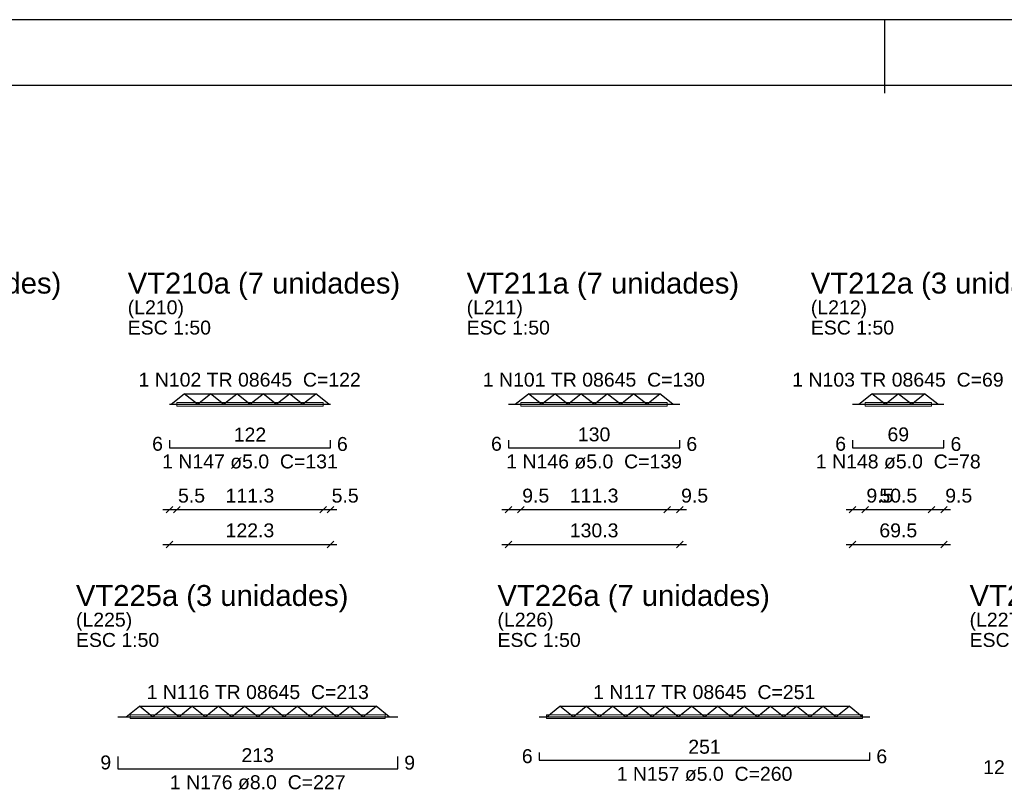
# Model space of a CAD drawing. Header units: millimetres. Extents: x 0 to 119, y 0 to 84.
# Tile 20 of 23: x 69 to 84, y 72 to 84. Entities that reach past the tile are written whole.
import ezdxf

# ---------------------------------------------------------------- set-up
doc = ezdxf.new("R2010")
doc.units = ezdxf.units.MM
doc.header["$MEASUREMENT"] = 0
doc.linetypes.add('NULL', pattern=[0])
doc.layers.get('0').update_dxf_attribs({"lineweight": 18})
for name, color, linetype, lineweight in [('Descrição da armadura', 7, 'Continuous', 0), ('DT-Armadura positiva', 2, 'Continuous', 30), ('DT-Cotas', 9, 'Continuous', 5), ('DT-Forma', 5, 'Continuous', 5), ('DT-Título', 3, 'Continuous', 20), ('Textos armaduras', 7, 'Continuous', 0)]:
    doc.layers.add(name, color=color, linetype=linetype, lineweight=lineweight)
doc.layers.add('SEDUC_MARF', color=1, linetype='Continuous')
doc.layers.add('SEDUC_MARGG', color=7, linetype='Continuous')
doc.styles.add('Arial', font='txt')
doc.dimstyles.new('UM_50.000000', dxfattribs={"dimtxt": 0.18, "dimasz": 0.1, "dimexe": 0.1, "dimexo": 0.2, "dimgap": 0, "dimtad": 1, "dimtih": 1, "dimtoh": 1, "dimdec": 1, "dimlfac": 50, "dimzin": 0, "dimdsep": 46, "dimtxsty": 'Standard', "dimcen": 0.09, "dimdle": 0.1, "dimadec": 1, "dimazin": 2, "dimtfac": 1, "dimtdec": 4, "dimtofl": 0, "dimtmove": 0, "dimatfit": 3, "dimfxl": 1, "dimtolj": 1, "dimarcsym": 0})

# ---------------------------------------------------------------- blocks, each defined once
blk = doc.blocks.new('_Oblique')
at = {"color": 0, "linetype": 'ByBlock', "lineweight": -2}
blk.add_line((-0.5, -0.5), (0.5, 0.5), dxfattribs=at)
blk = doc.blocks.new('*D46')
at = {"layer": 'Defpoints', "color": 0}
for p in [(71.025, 76.114), (73.472, 76.114), (73.472, 76.114)]:
    blk.add_point(p, dxfattribs=at)
at = {"layer": 'DT-Cotas', "color": 0, "lineweight": -2}
blk.add_line((70.925, 76.114), (73.572, 76.114), dxfattribs=at)
at = {"layer": 'DT-Cotas', "color": 0, "lineweight": -2, "xscale": 0.1, "yscale": 0.1, "zscale": 0.1, "rotation": 180}
blk.add_blockref('_Oblique', (71.025, 76.114), dxfattribs=at)
at = {"layer": 'DT-Cotas', "color": 0, "lineweight": -2, "xscale": 0.1, "yscale": 0.1, "zscale": 0.1}
blk.add_blockref('_Oblique', (73.472, 76.114), dxfattribs=at)
at = {"layer": 'DT-Cotas', "color": 7, "insert": (72.248, 76.326), "char_height": 0.2118, "attachment_point": 5, "rotation": 0.0057, "style": 'Arial'}
blk.add_mtext('\\A1;122.3', dxfattribs=at)
blk = doc.blocks.new('*D47')
at = {"layer": 'Defpoints', "color": 0}
for p in [(71.025, 76.643), (71.135, 76.643), (71.135, 76.643)]:
    blk.add_point(p, dxfattribs=at)
at = {"layer": 'DT-Cotas', "color": 0, "lineweight": -2}
blk.add_line((70.925, 76.643), (71.235, 76.643), dxfattribs=at)
at = {"layer": 'DT-Cotas', "color": 0, "lineweight": -2, "xscale": 0.1, "yscale": 0.1, "zscale": 0.1, "rotation": 180}
blk.add_blockref('_Oblique', (71.025, 76.643), dxfattribs=at)
at = {"layer": 'DT-Cotas', "color": 0, "lineweight": -2, "xscale": 0.1, "yscale": 0.1, "zscale": 0.1}
blk.add_blockref('_Oblique', (71.135, 76.643), dxfattribs=at)
at = {"layer": 'DT-Cotas', "color": 7, "insert": (71.36, 76.855), "char_height": 0.2118, "attachment_point": 5, "rotation": 0.0057, "style": 'Arial'}
blk.add_mtext('\\A1;5.5', dxfattribs=at)
blk = doc.blocks.new('*D48')
at = {"layer": 'Defpoints', "color": 0}
for p in [(71.135, 76.643), (73.362, 76.643), (73.362, 76.643)]:
    blk.add_point(p, dxfattribs=at)
at = {"layer": 'DT-Cotas', "color": 0, "lineweight": -2}
blk.add_line((71.035, 76.643), (73.462, 76.643), dxfattribs=at)
at = {"layer": 'DT-Cotas', "color": 0, "lineweight": -2, "xscale": 0.1, "yscale": 0.1, "zscale": 0.1, "rotation": 180}
blk.add_blockref('_Oblique', (71.135, 76.643), dxfattribs=at)
at = {"layer": 'DT-Cotas', "color": 0, "lineweight": -2, "xscale": 0.1, "yscale": 0.1, "zscale": 0.1}
blk.add_blockref('_Oblique', (73.362, 76.643), dxfattribs=at)
at = {"layer": 'DT-Cotas', "color": 7, "insert": (72.248, 76.855), "char_height": 0.2118, "attachment_point": 5, "rotation": 0.0057, "style": 'Arial'}
blk.add_mtext('\\A1;111.3', dxfattribs=at)
blk = doc.blocks.new('*D49')
at = {"layer": 'Defpoints', "color": 0}
for p in [(73.362, 76.643), (73.472, 76.643), (73.472, 76.643)]:
    blk.add_point(p, dxfattribs=at)
at = {"layer": 'DT-Cotas', "color": 0, "lineweight": -2}
blk.add_line((73.262, 76.643), (73.572, 76.643), dxfattribs=at)
at = {"layer": 'DT-Cotas', "color": 0, "lineweight": -2, "xscale": 0.1, "yscale": 0.1, "zscale": 0.1, "rotation": 180}
blk.add_blockref('_Oblique', (73.362, 76.643), dxfattribs=at)
at = {"layer": 'DT-Cotas', "color": 0, "lineweight": -2, "xscale": 0.1, "yscale": 0.1, "zscale": 0.1}
blk.add_blockref('_Oblique', (73.472, 76.643), dxfattribs=at)
at = {"layer": 'DT-Cotas', "color": 7, "insert": (73.697, 76.855), "char_height": 0.2118, "attachment_point": 5, "rotation": 0.0057, "style": 'Arial'}
blk.add_mtext('\\A1;5.5', dxfattribs=at)
blk = doc.blocks.new('*D50')
at = {"layer": 'Defpoints', "color": 0}
for p in [(76.18, 76.114), (78.787, 76.114), (78.787, 76.114)]:
    blk.add_point(p, dxfattribs=at)
at = {"layer": 'DT-Cotas', "color": 0, "lineweight": -2}
blk.add_line((76.08, 76.114), (78.887, 76.114), dxfattribs=at)
at = {"layer": 'DT-Cotas', "color": 0, "lineweight": -2, "xscale": 0.1, "yscale": 0.1, "zscale": 0.1, "rotation": 180}
blk.add_blockref('_Oblique', (76.18, 76.114), dxfattribs=at)
at = {"layer": 'DT-Cotas', "color": 0, "lineweight": -2, "xscale": 0.1, "yscale": 0.1, "zscale": 0.1}
blk.add_blockref('_Oblique', (78.787, 76.114), dxfattribs=at)
at = {"layer": 'DT-Cotas', "color": 7, "insert": (77.484, 76.326), "char_height": 0.2118, "attachment_point": 5, "rotation": 0.0057, "style": 'Arial'}
blk.add_mtext('\\A1;130.3', dxfattribs=at)
blk = doc.blocks.new('*D51')
at = {"layer": 'Defpoints', "color": 0}
for p in [(76.18, 76.643), (76.37, 76.643), (76.37, 76.643)]:
    blk.add_point(p, dxfattribs=at)
at = {"layer": 'DT-Cotas', "color": 0, "lineweight": -2}
blk.add_line((76.08, 76.643), (76.47, 76.643), dxfattribs=at)
at = {"layer": 'DT-Cotas', "color": 0, "lineweight": -2, "xscale": 0.1, "yscale": 0.1, "zscale": 0.1, "rotation": 180}
blk.add_blockref('_Oblique', (76.18, 76.643), dxfattribs=at)
at = {"layer": 'DT-Cotas', "color": 0, "lineweight": -2, "xscale": 0.1, "yscale": 0.1, "zscale": 0.1}
blk.add_blockref('_Oblique', (76.37, 76.643), dxfattribs=at)
at = {"layer": 'DT-Cotas', "color": 7, "insert": (76.596, 76.855), "char_height": 0.2118, "attachment_point": 5, "rotation": 0.0057, "style": 'Arial'}
blk.add_mtext('\\A1;9.5', dxfattribs=at)
blk = doc.blocks.new('*D52')
at = {"layer": 'Defpoints', "color": 0}
for p in [(76.37, 76.643), (78.597, 76.643), (78.597, 76.643)]:
    blk.add_point(p, dxfattribs=at)
at = {"layer": 'DT-Cotas', "color": 0, "lineweight": -2}
blk.add_line((76.27, 76.643), (78.697, 76.643), dxfattribs=at)
at = {"layer": 'DT-Cotas', "color": 0, "lineweight": -2, "xscale": 0.1, "yscale": 0.1, "zscale": 0.1, "rotation": 180}
blk.add_blockref('_Oblique', (76.37, 76.643), dxfattribs=at)
at = {"layer": 'DT-Cotas', "color": 0, "lineweight": -2, "xscale": 0.1, "yscale": 0.1, "zscale": 0.1}
blk.add_blockref('_Oblique', (78.597, 76.643), dxfattribs=at)
at = {"layer": 'DT-Cotas', "color": 7, "insert": (77.484, 76.855), "char_height": 0.2118, "attachment_point": 5, "rotation": 0.0057, "style": 'Arial'}
blk.add_mtext('\\A1;111.3', dxfattribs=at)
blk = doc.blocks.new('*D53')
at = {"layer": 'Defpoints', "color": 0}
for p in [(78.597, 76.643), (78.787, 76.643), (78.787, 76.643)]:
    blk.add_point(p, dxfattribs=at)
at = {"layer": 'DT-Cotas', "color": 0, "lineweight": -2}
blk.add_line((78.497, 76.643), (78.887, 76.643), dxfattribs=at)
at = {"layer": 'DT-Cotas', "color": 0, "lineweight": -2, "xscale": 0.1, "yscale": 0.1, "zscale": 0.1, "rotation": 180}
blk.add_blockref('_Oblique', (78.597, 76.643), dxfattribs=at)
at = {"layer": 'DT-Cotas', "color": 0, "lineweight": -2, "xscale": 0.1, "yscale": 0.1, "zscale": 0.1}
blk.add_blockref('_Oblique', (78.787, 76.643), dxfattribs=at)
at = {"layer": 'DT-Cotas', "color": 7, "insert": (79.013, 76.855), "char_height": 0.2118, "attachment_point": 5, "rotation": 0.0057, "style": 'Arial'}
blk.add_mtext('\\A1;9.5', dxfattribs=at)
blk = doc.blocks.new('*D54')
at = {"layer": 'Defpoints', "color": 0}
for p in [(81.416, 76.114), (82.806, 76.114), (82.806, 76.114)]:
    blk.add_point(p, dxfattribs=at)
at = {"layer": 'DT-Cotas', "color": 0, "lineweight": -2}
blk.add_line((81.316, 76.114), (82.906, 76.114), dxfattribs=at)
at = {"layer": 'DT-Cotas', "color": 0, "lineweight": -2, "xscale": 0.1, "yscale": 0.1, "zscale": 0.1, "rotation": 180}
blk.add_blockref('_Oblique', (81.416, 76.114), dxfattribs=at)
at = {"layer": 'DT-Cotas', "color": 0, "lineweight": -2, "xscale": 0.1, "yscale": 0.1, "zscale": 0.1}
blk.add_blockref('_Oblique', (82.806, 76.114), dxfattribs=at)
at = {"layer": 'DT-Cotas', "color": 7, "insert": (82.111, 76.326), "char_height": 0.2118, "attachment_point": 5, "rotation": 0.0057, "style": 'Arial'}
blk.add_mtext('\\A1;69.5', dxfattribs=at)
blk = doc.blocks.new('*D55')
at = {"layer": 'Defpoints', "color": 0}
for p in [(81.416, 76.643), (81.606, 76.643), (81.606, 76.643)]:
    blk.add_point(p, dxfattribs=at)
at = {"layer": 'DT-Cotas', "color": 0, "lineweight": -2}
blk.add_line((81.316, 76.643), (81.706, 76.643), dxfattribs=at)
at = {"layer": 'DT-Cotas', "color": 0, "lineweight": -2, "xscale": 0.1, "yscale": 0.1, "zscale": 0.1, "rotation": 180}
blk.add_blockref('_Oblique', (81.416, 76.643), dxfattribs=at)
at = {"layer": 'DT-Cotas', "color": 0, "lineweight": -2, "xscale": 0.1, "yscale": 0.1, "zscale": 0.1}
blk.add_blockref('_Oblique', (81.606, 76.643), dxfattribs=at)
at = {"layer": 'DT-Cotas', "color": 7, "insert": (81.832, 76.855), "char_height": 0.2118, "attachment_point": 5, "rotation": 0.0057, "style": 'Arial'}
blk.add_mtext('\\A1;9.5', dxfattribs=at)
blk = doc.blocks.new('*D56')
at = {"layer": 'Defpoints', "color": 0}
for p in [(81.606, 76.643), (82.616, 76.643), (82.616, 76.643)]:
    blk.add_point(p, dxfattribs=at)
at = {"layer": 'DT-Cotas', "color": 0, "lineweight": -2}
blk.add_line((81.506, 76.643), (82.716, 76.643), dxfattribs=at)
at = {"layer": 'DT-Cotas', "color": 0, "lineweight": -2, "xscale": 0.1, "yscale": 0.1, "zscale": 0.1, "rotation": 180}
blk.add_blockref('_Oblique', (81.606, 76.643), dxfattribs=at)
at = {"layer": 'DT-Cotas', "color": 0, "lineweight": -2, "xscale": 0.1, "yscale": 0.1, "zscale": 0.1}
blk.add_blockref('_Oblique', (82.616, 76.643), dxfattribs=at)
at = {"layer": 'DT-Cotas', "color": 7, "insert": (82.111, 76.855), "char_height": 0.2118, "attachment_point": 5, "rotation": 0.0057, "style": 'Arial'}
blk.add_mtext('\\A1;50.5', dxfattribs=at)
blk = doc.blocks.new('*D57')
at = {"layer": 'Defpoints', "color": 0}
for p in [(82.616, 76.643), (82.806, 76.643), (82.806, 76.643)]:
    blk.add_point(p, dxfattribs=at)
at = {"layer": 'DT-Cotas', "color": 0, "lineweight": -2}
blk.add_line((82.516, 76.643), (82.906, 76.643), dxfattribs=at)
at = {"layer": 'DT-Cotas', "color": 0, "lineweight": -2, "xscale": 0.1, "yscale": 0.1, "zscale": 0.1, "rotation": 180}
blk.add_blockref('_Oblique', (82.616, 76.643), dxfattribs=at)
at = {"layer": 'DT-Cotas', "color": 0, "lineweight": -2, "xscale": 0.1, "yscale": 0.1, "zscale": 0.1}
blk.add_blockref('_Oblique', (82.806, 76.643), dxfattribs=at)
at = {"layer": 'DT-Cotas', "color": 7, "insert": (83.031, 76.855), "char_height": 0.2118, "attachment_point": 5, "rotation": 0.0057, "style": 'Arial'}
blk.add_mtext('\\A1;9.5', dxfattribs=at)

msp = doc.modelspace()

# ---------------------------------------------------------------- linework, layer by layer
at = {"layer": 'DT-Armadura positiva'}
for p, q in [((71.0482, 78.246), (71.2482, 78.406)), ((71.4482, 78.246), (71.2482, 78.406)), ((71.2482, 78.406), (73.2482, 78.406)), ((71.4482, 78.246), (71.6482, 78.406)), ((71.8482, 78.246), (71.6482, 78.406)), ((71.8482, 78.246), (72.0482, 78.406)), ((72.2482, 78.246), (72.0482, 78.406)), ((72.2482, 78.246), (72.4482, 78.406)), ((72.6482, 78.246), (72.4482, 78.406)), ((72.6482, 78.246), (72.8482, 78.406)), ((73.0482, 78.246), (72.8482, 78.406)), ((73.0482, 78.246), (73.2482, 78.406)), ((73.4482, 78.246), (73.2482, 78.406)), ((76.2839, 78.246), (76.4839, 78.406)), ((76.6839, 78.246), (76.4839, 78.406)), ((76.4839, 78.406), (78.4839, 78.406)), ((76.6839, 78.246), (76.8839, 78.406)), ((77.0839, 78.246), (76.8839, 78.406)), ((77.0839, 78.246), (77.2839, 78.406)), ((77.4839, 78.246), (77.2839, 78.406)), ((77.4839, 78.246), (77.6839, 78.406)), ((77.8839, 78.246), (77.6839, 78.406)), ((77.8839, 78.246), (78.0839, 78.406)), ((78.2839, 78.246), (78.0839, 78.406)), ((78.2839, 78.246), (78.4839, 78.406)), ((78.6839, 78.246), (78.4839, 78.406)), ((81.5111, 78.246), (81.7111, 78.406)), ((81.9111, 78.246), (81.7111, 78.406)), ((81.7111, 78.406), (82.5111, 78.406)), ((81.9111, 78.246), (82.1111, 78.406)), ((82.3111, 78.246), (82.1111, 78.406)), ((82.3111, 78.246), (82.5111, 78.406)), ((82.7111, 78.246), (82.5111, 78.406)), ((71.0247, 78.246), (73.4717, 78.246)), ((76.1804, 78.246), (78.7873, 78.246)), ((81.4164, 78.246), (82.8058, 78.246)), ((70.3663, 73.4918), (70.5663, 73.6518)), ((70.7663, 73.4918), (70.5663, 73.6518)), ((70.5663, 73.6518), (74.1663, 73.6518)), ((70.7663, 73.4918), (70.9663, 73.6518)), ((71.1663, 73.4918), (70.9663, 73.6518)), ((71.1663, 73.4918), (71.3663, 73.6518)), ((71.5663, 73.4918), (71.3663, 73.6518)), ((71.5663, 73.4918), (71.7663, 73.6518)), ((71.9663, 73.4918), (71.7663, 73.6518)), ((71.9663, 73.4918), (72.1663, 73.6518)), ((72.3663, 73.4918), (72.1663, 73.6518)), ((72.3663, 73.4918), (72.5663, 73.6518)), ((72.7663, 73.4918), (72.5663, 73.6518)), ((72.7663, 73.4918), (72.9663, 73.6518)), ((73.1663, 73.4918), (72.9663, 73.6518)), ((73.1663, 73.4918), (73.3663, 73.6518)), ((73.5663, 73.4918), (73.3663, 73.6518)), ((73.5663, 73.4918), (73.7663, 73.6518)), ((73.9663, 73.4918), (73.7663, 73.6518)), ((73.9663, 73.4918), (74.1663, 73.6518)), ((74.3663, 73.4918), (74.1663, 73.6518)), ((76.7633, 73.4918), (76.9633, 73.6518)), ((77.1633, 73.4918), (76.9633, 73.6518)), ((76.9633, 73.6518), (81.3633, 73.6518)), ((77.1633, 73.4918), (77.3633, 73.6518)), ((77.5633, 73.4918), (77.3633, 73.6518)), ((77.5633, 73.4918), (77.7633, 73.6518)), ((77.9633, 73.4918), (77.7633, 73.6518)), ((77.9633, 73.4918), (78.1633, 73.6518)), ((78.3633, 73.4918), (78.1633, 73.6518)), ((78.3633, 73.4918), (78.5633, 73.6518)), ((78.7633, 73.4918), (78.5633, 73.6518)), ((78.7633, 73.4918), (78.9633, 73.6518)), ((79.1633, 73.4918), (78.9633, 73.6518)), ((79.1633, 73.4918), (79.3633, 73.6518)), ((79.5633, 73.4918), (79.3633, 73.6518)), ((79.5633, 73.4918), (79.7633, 73.6518)), ((79.9633, 73.4918), (79.7633, 73.6518)), ((79.9633, 73.4918), (80.1633, 73.6518)), ((80.3633, 73.4918), (80.1633, 73.6518)), ((80.3633, 73.4918), (80.5633, 73.6518)), ((80.7633, 73.4918), (80.5633, 73.6518)), ((80.7633, 73.4918), (80.9633, 73.6518)), ((81.1633, 73.4918), (80.9633, 73.6518)), ((81.1633, 73.4918), (81.3633, 73.6518)), ((81.5633, 73.4918), (81.3633, 73.6518)), ((70.2371, 73.4918), (74.4955, 73.4918)), ((76.6491, 73.4918), (81.6775, 73.4918))]:
    msp.add_line(p, q, dxfattribs=at)
for points in [[(71.0247, 77.7024), (71.0247, 77.5824), (73.4717, 77.5824), (73.4717, 77.7024)], [(76.1804, 77.7024), (76.1804, 77.5824), (78.7873, 77.5824), (78.7873, 77.7024)], [(81.4164, 77.7024), (81.4164, 77.5824), (82.8058, 77.5824), (82.8058, 77.7024)], [(76.6491, 72.9482), (76.6491, 72.8282), (81.6775, 72.8282), (81.6775, 72.9482)], [(70.2371, 72.8842), (70.2371, 72.7002), (74.4955, 72.7002), (74.4955, 72.8842)]]:
    msp.add_lwpolyline(points, dxfattribs=at)
at = {"layer": 'DT-Forma'}
for points in [[(71.1347, 78.216), (71.1347, 78.276), (73.3617, 78.276), (73.3617, 78.216), (71.1347, 78.216)], [(76.3704, 78.216), (76.3704, 78.276), (78.5973, 78.276), (78.5973, 78.216), (76.3704, 78.216)], [(81.6064, 78.216), (81.6064, 78.276), (82.6158, 78.276), (82.6158, 78.216), (81.6064, 78.216)], [(70.4271, 73.4618), (70.4271, 73.5218), (74.3055, 73.5218), (74.3055, 73.4618), (70.4271, 73.4618)], [(76.7591, 73.4618), (76.7591, 73.5218), (81.5675, 73.5218), (81.5675, 73.4618), (76.7591, 73.4618)]]:
    msp.add_lwpolyline(points, close=True, dxfattribs=at)
at = {"layer": 'SEDUC_MARF'}
msp.add_line((81.9015, 84.1), (81.9015, 82.9804), dxfattribs=at)
msp.add_lwpolyline([(118.9, 84.1), (0, 84.1), (0, 0), (118.9, 0)], close=True, dxfattribs=at)
at = {"layer": 'SEDUC_MARGG'}
msp.add_lwpolyline([(2.5, 1), (117.9, 1), (117.9, 83.1), (2.5, 83.1), (2.5, 1)], dxfattribs=at)

# ---------------------------------------------------------------- texts
at = {"layer": 'Descrição da armadura', "linetype": 'NULL', "char_height": 0.2118, "attachment_point": 8, "line_spacing_factor": 0.9, "style": 'Arial'}
for s, insert, width in [('1 N102 TR 08645  C=122', (72.2443, 78.5119), 6.626104), ('1 N101 TR 08645  C=130', (77.48, 78.5119), 6.626104), ('1 N103 TR 08645  C=69', (82.106, 78.5119), 6.303535), ('1 N147 ø5.0  C=131', (72.2483, 77.2649), 5.239541), ('1 N146 ø5.0  C=139', (77.484, 77.2649), 5.239541), ('1 N148 ø5.0  C=78', (82.111, 77.2649), 4.916973), ('1 N116 TR 08645  C=213', (72.3667, 73.7577), 6.626104), ('1 N117 TR 08645  C=251', (79.1587, 73.7577), 6.626104), ('1 N176 ø8.0  C=227', (72.3667, 72.3827), 5.239541), ('1 N157 ø5.0  C=260', (79.1637, 72.5107), 5.239541)]:
    msp.add_mtext(s, dxfattribs=dict(at, insert=insert, width=width))
at = {"layer": 'DT-Título', "linetype": 'NULL', "attachment_point": 7, "line_spacing_factor": 0.798, "style": 'Arial'}
for s, insert, char_height, width in [('VT209b (3 unidades)', (65.2337, 79.836), 0.3177, 8.218633), ('VT210a (7 unidades)', (70.3893, 79.836), 0.3177, 8.218633), ('VT211a (7 unidades)', (75.545, 79.836), 0.3177, 8.218633), ('VT212a (3 unidades)', (80.781, 79.836), 0.3177, 8.218633), ('(L210)', (70.3893, 79.553), 0.2118, 1.676562), ('(L211)', (75.545, 79.553), 0.2118, 1.676562), ('(L212)', (80.781, 79.553), 0.2118, 1.676562), ('ESC 1:50', (70.3893, 79.3049), 0.2118, 2.482559), ('ESC 1:50', (75.545, 79.3049), 0.2118, 2.482559), ('ESC 1:50', (80.781, 79.3049), 0.2118, 2.482559), ('VT225a (3 unidades)', (69.6017, 75.0818), 0.3177, 8.218633), ('VT226a (7 unidades)', (76.0137, 75.0818), 0.3177, 8.218633), ('VT227a (3 unidades)', (83.1958, 75.0818), 0.3177, 8.218633), ('(L225)', (69.6017, 74.7988), 0.2118, 1.676562), ('(L226)', (76.0137, 74.7988), 0.2118, 1.676562), ('(L227)', (83.1958, 74.7988), 0.2118, 1.676562), ('ESC 1:50', (69.6017, 74.5507), 0.2118, 2.482559), ('ESC 1:50', (76.0137, 74.5507), 0.2118, 2.482559), ('ESC 1:50', (83.1958, 74.5507), 0.2118, 2.482559)]:
    msp.add_mtext(s, dxfattribs=dict(at, insert=insert, char_height=char_height, width=width))
at = {"layer": 'Textos armaduras', "linetype": 'NULL', "char_height": 0.2118, "line_spacing_factor": 0.9, "style": 'Arial'}
for s, insert, width, attachment_point in [('122', (72.2482, 77.6797), 1.367705, 8), ('130', (77.4839, 77.6797), 1.367705, 8), ('69', (82.1111, 77.6797), 1.045137, 8), ('6', (70.9247, 77.5365), 0.722568, 9), ('6', (73.5717, 77.7483), 0.722568, 1), ('6', (76.0804, 77.5365), 0.722568, 9), ('6', (78.8873, 77.7483), 0.722568, 1), ('6', (81.3164, 77.5365), 0.722568, 9), ('6', (82.9058, 77.7483), 0.722568, 1), ('251', (79.1633, 72.9255), 1.367705, 8), ('9', (70.1371, 72.6863), 0.722568, 9), ('213', (72.3663, 72.7975), 1.367705, 8), ('6', (76.5491, 72.7823), 0.722568, 9), ('6', (81.7775, 72.9941), 0.722568, 1), ('9', (74.5955, 72.8981), 0.722568, 1), ('12', (83.7312, 72.6173), 1.045137, 9)]:
    msp.add_mtext(s, dxfattribs=dict(at, insert=insert, width=width, attachment_point=attachment_point))

# ---------------------------------------------------------------- dimensions: what is measured, and where the dimension line sits
at = {"layer": 'DT-Cotas'}
for base, p1, p2, picture, middle in [((71.1347, 76.6434), (71.0247, 76.6434), (71.1347, 76.6434), '*D47', (71.3603, 76.8552)), ((73.3617, 76.64343), (71.13474, 76.64343), (73.3617, 76.64343), '*D48', (72.24822, 76.85523)), ((73.4717, 76.6434), (73.3617, 76.6434), (73.4717, 76.6434), '*D49', (73.6973, 76.8552)), ((76.3704, 76.6434), (76.1804, 76.6434), (76.3704, 76.6434), '*D51', (76.5959, 76.8552)), ((78.5973, 76.6434), (76.3704, 76.6434), (78.5973, 76.6434), '*D52', (77.4839, 76.8552)), ((78.7873, 76.6434), (78.5973, 76.6434), (78.7873, 76.6434), '*D53', (79.0129, 76.8552)), ((81.6064, 76.6434), (81.4164, 76.6434), (81.6064, 76.6434), '*D55', (81.8319, 76.8552)), ((82.6158, 76.6434), (81.6064, 76.6434), (82.6158, 76.6434), '*D56', (82.1111, 76.8552)), ((82.8058, 76.6434), (82.6158, 76.6434), (82.8058, 76.6434), '*D57', (83.0313, 76.8552)), ((73.4717, 76.11393), (71.02474, 76.11393), (73.4717, 76.11393), '*D46', (72.24822, 76.32573)), ((78.7873, 76.1139), (76.1804, 76.1139), (78.7873, 76.1139), '*D50', (77.4839, 76.3257)), ((82.8058, 76.1139), (81.4164, 76.1139), (82.8058, 76.1139), '*D54', (82.1111, 76.3257))]:
    dim = msp.add_linear_dim(base=base, p1=p1, p2=p2, dimstyle='UM_50.000000', override={"dimtxt": 0.2118, "dimasz": 0.1, "dimexe": 0.1, "dimexo": 0.2, "dimtad": 1, "dimtih": 0, "dimtoh": 0, "dimdec": 1, "dimlfac": 50, "dimzin": 8, "dimtxsty": 'Arial', "dimblk": 'Oblique', "dimblk1": 'Oblique', "dimblk2": 'Oblique', "dimsah": 1, "dimdle": 0.1, "dimse1": 1, "dimse2": 1, "dimclrt": 7, "dimadec": 1, "dimazin": 3, "dimtmove": 2, "dimldrblk": 'Oblique'}, dxfattribs=at)
    dim.commit()
    dim.dimension.update_dxf_attribs({"geometry": picture, "text_midpoint": middle, "dimtype": 160, "text_rotation": 0.00573})

doc.saveas('drawing.dxf')
